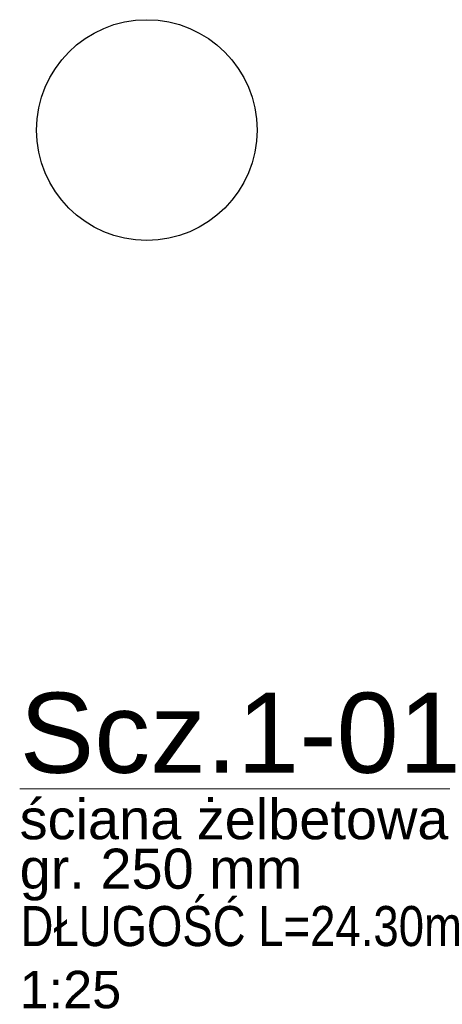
# Model space of a CAD drawing. Extents: x -1474 to 455485, y -101625 to 75879.
# Tile 11 of 40: x 342641 to 343433, y -82918 to -81075. Entities that reach past the tile are written whole.
import ezdxf

# ---------------------------------------------------------------- set-up
doc = ezdxf.new("R2010")
doc.units = 0
doc.header["$LTSCALE"] = 10
doc.header["$MEASUREMENT"] = 0
doc.layers.add('P-Opis', color=1, linetype='Continuous', lineweight=18)
doc.styles.add('_Fd Opis', font='arial.ttf')

msp = doc.modelspace()

# ---------------------------------------------------------------- linework, layer by layer
msp.add_circle((342879.31637, -81281.13603), 206.61689)

# ---------------------------------------------------------------- texts
at = {"layer": 'P-Opis', "attachment_point": 4, "style": '_Fd Opis'}
for s, insert, char_height, width in [('{\\LScz.1-01}', (342641.10625, -82410.61618), 150, 652.1828104), ('ściana żelbetowa', (342641.10625, -82572.03057), 75, 803.7687585), ('gr. 250 mm', (342641.10625, -82675.40911), 75, 529.8601637), ('DŁUGOŚĆ L=24.30m', (342641.10625, -82772.0675), 75, 1016.1834925)]:
    msp.add_mtext(s, dxfattribs=dict(at, insert=insert, char_height=char_height, width=width))
at = {"layer": 'P-Opis', "insert": (342641.10625, -82890.87816), "char_height": 70, "attachment_point": 4, "style": '_Fd Opis'}
msp.add_mtext('1:25', dxfattribs=at)

doc.saveas('drawing.dxf')
